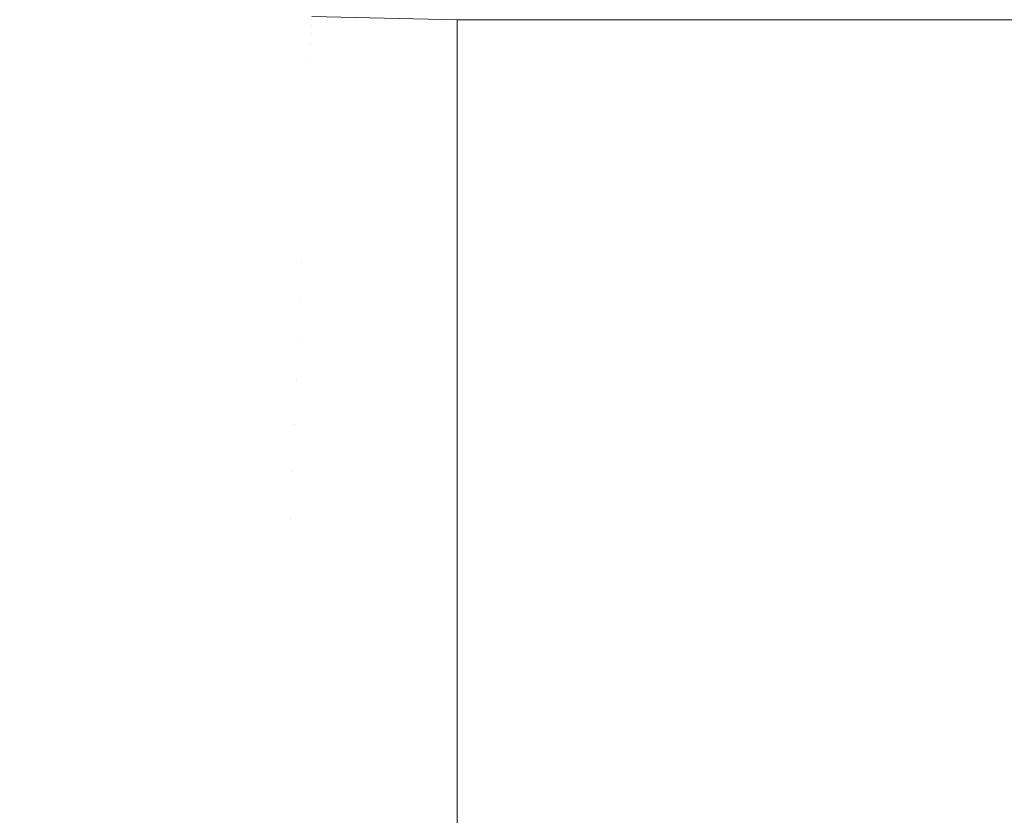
# Model space of a CAD drawing. Header units: centimetres. Extents: x -26.3 to 27.5, y 5.9 to 64.6.
# Tile 114 of 256: x -8.0121 to -7.9546, y 6.1537 to 6.2002. Entities that reach past the tile are written whole.
import ezdxf

# ---------------------------------------------------------------- set-up
doc = ezdxf.new("R2010")
doc.units = ezdxf.units.CM
doc.header["$LTSCALE"] = 2.54
doc.layers.add('Lucido design-1', color=7, linetype='Continuous')

# ---------------------------------------------------------------- blocks, each defined once
blk = doc.blocks.new('Gruppo-3-1')
at = {"color": 7, "linetype": 'Continuous', "lineweight": 9}
for points in [[(-25.986537, 7.600212, -743.114164), (-25.986537, 6.000212, -743.114164), (27.113463, 6.000212, -743.114164), (27.113463, 7.600212, -743.114164)], [(-25.986537, 7.600212, -779.214164), (-25.986537, 6.000212, -779.214164), (27.113463, 6.000212, -779.214164), (27.113463, 7.600212, -779.214164)], [(9.113463, 6.200212, -743.814164), (-7.986537, 6.200212, -743.814164), (-7.986537, 6.200212, -743.614164), (9.113463, 6.200212, -743.614164)], [(9.113463, 6.200212, -779.914164), (-7.986537, 6.200212, -779.914164), (-7.986537, 6.200212, -779.714164), (9.113463, 6.200212, -779.714164)]]:
    blk.add_3dface(points, dxfattribs=at)
for points, invisible_edges in [([(-8.003635, 6.199327, -743.83204), (-8.012146, 6.200234, -743.83204), (-8.012065, 6.200866, -743.828083), (-8.003581, 6.199963, -743.828083)], 15), ([(-8.003635, 6.199327, -779.93204), (-8.012146, 6.200234, -779.93204), (-8.012065, 6.200866, -779.928083), (-8.003581, 6.199963, -779.928083)], 15), ([(-8.003581, 6.199963, -743.828083), (-8.012065, 6.200866, -743.828083), (-8.012004, 6.20134, -743.824109), (-8.003541, 6.200439, -743.824109)], 15), ([(-8.003581, 6.199963, -779.928083), (-8.012065, 6.200866, -779.928083), (-8.012004, 6.20134, -779.924109), (-8.003541, 6.200439, -779.924109)], 15), ([(-7.995067, 6.19942, -743.828083), (-8.003581, 6.199963, -743.828083), (-8.003541, 6.200439, -743.824109), (-7.995047, 6.199897, -743.824109)], 15), ([(-7.995067, 6.19942, -779.928083), (-8.003581, 6.199963, -779.928083), (-8.003541, 6.200439, -779.924109), (-7.995047, 6.199897, -779.924109)], 15), ([(-7.995047, 6.199897, -743.824109), (-8.003541, 6.200439, -743.824109), (-8.003514, 6.200755, -743.820125), (-7.995033, 6.200215, -743.820125)], 15), ([(-7.995047, 6.199897, -779.924109), (-8.003541, 6.200439, -779.924109), (-8.003514, 6.200755, -779.920125), (-7.995033, 6.200215, -779.920125)], 15), ([(-7.995033, 6.200215, -743.820125), (-7.995026, 6.200373, -743.816136), (-7.986537, 6.200193, -743.816136), (-7.986537, 6.200098, -743.818525)], 11), ([(-7.995033, 6.200215, -779.920125), (-7.995026, 6.200373, -779.916136), (-7.986537, 6.200193, -779.916136), (-7.986537, 6.200098, -779.918525)], 11), ([(-7.986537, 6.200193, -743.816136), (-7.995026, 6.200373, -743.816136), (-7.995026, 6.200392, -743.814164), (-7.986537, 6.200212, -743.814164)], 3), ([(-7.986537, 6.200193, -779.916136), (-7.995026, 6.200373, -779.916136), (-7.995026, 6.200392, -779.914164), (-7.986537, 6.200212, -779.914164)], 3), ([(-8.003703, 6.198534, -743.835974), (-8.012247, 6.199444, -743.835974), (-8.012146, 6.200234, -743.83204), (-8.003635, 6.199327, -743.83204)], 15), ([(-8.003703, 6.198534, -779.935974), (-8.012247, 6.199444, -779.935974), (-8.012146, 6.200234, -779.93204), (-8.003635, 6.199327, -779.93204)], 15), ([(-7.995094, 6.198783, -743.83204), (-8.003635, 6.199327, -743.83204), (-8.003581, 6.199963, -743.828083), (-7.995067, 6.19942, -743.828083)], 15), ([(-7.995094, 6.198783, -779.93204), (-8.003635, 6.199327, -779.93204), (-8.003581, 6.199963, -779.928083), (-7.995067, 6.19942, -779.928083)], 15), ([(-7.995067, 6.19942, -743.828083), (-7.995047, 6.199897, -743.824109), (-7.986537, 6.199716, -743.824109), (-7.986537, 6.199343, -743.827215)], 11), ([(-7.995067, 6.19942, -779.928083), (-7.995047, 6.199897, -779.924109), (-7.986537, 6.199716, -779.924109), (-7.986537, 6.199343, -779.927215)], 11), ([(-7.995047, 6.199897, -743.824109), (-7.995033, 6.200215, -743.820125), (-7.986537, 6.200034, -743.820125), (-7.986537, 6.199814, -743.822878)], 11), ([(-7.995047, 6.199897, -779.924109), (-7.995033, 6.200215, -779.920125), (-7.986537, 6.200034, -779.920125), (-7.986537, 6.199814, -779.922878)], 11), ([(-7.986537, 6.199814, -743.822878), (-7.986537, 6.199716, -743.824109), (-7.995047, 6.199897, -743.824109)], 10), ([(-7.986537, 6.199814, -779.922878), (-7.986537, 6.199716, -779.924109), (-7.995047, 6.199897, -779.924109)], 10), ([(-7.986537, 6.200098, -743.818525), (-7.986537, 6.200034, -743.820125), (-7.995033, 6.200215, -743.820125)], 10), ([(-7.986537, 6.200098, -779.918525), (-7.986537, 6.200034, -779.920125), (-7.995033, 6.200215, -779.920125)], 10), ([(9.113463, 6.200213, -743.613619), (9.113463, 6.200212, -743.614164), (-7.986537, 6.200212, -743.614164), (-7.986537, 6.200213, -743.613619)], 8), ([(9.113463, 6.200213, -779.713619), (9.113463, 6.200212, -779.714164), (-7.986537, 6.200212, -779.714164), (-7.986537, 6.200213, -779.713619)], 8), ([(-7.986537, 6.200193, -743.816136), (-7.986537, 6.200212, -743.814164), (9.113463, 6.200212, -743.814164), (9.113463, 6.200193, -743.816136)], 8), ([(-7.986537, 6.200193, -779.916136), (-7.986537, 6.200212, -779.914164), (9.113463, 6.200212, -779.914164), (9.113463, 6.200193, -779.916136)], 8), ([(9.113463, 6.200193, -743.816136), (9.113463, 6.200098, -743.818525), (-7.986537, 6.200098, -743.818525), (-7.986537, 6.200193, -743.816136)], 10), ([(9.113463, 6.200193, -779.916136), (9.113463, 6.200098, -779.918525), (-7.986537, 6.200098, -779.918525), (-7.986537, 6.200193, -779.916136)], 10), ([(-7.986537, 6.200034, -743.820125), (-7.986537, 6.200098, -743.818525), (9.113463, 6.200098, -743.818525), (9.113463, 6.200034, -743.820125)], 10), ([(-7.986537, 6.200034, -779.920125), (-7.986537, 6.200098, -779.918525), (9.113463, 6.200098, -779.918525), (9.113463, 6.200034, -779.920125)], 10), ([(9.113463, 6.200034, -743.820125), (9.113463, 6.199814, -743.822878), (-7.986537, 6.199814, -743.822878), (-7.986537, 6.200034, -743.820125)], 10), ([(9.113463, 6.200034, -779.920125), (9.113463, 6.199814, -779.922878), (-7.986537, 6.199814, -779.922878), (-7.986537, 6.200034, -779.920125)], 10), ([(-7.986537, 6.199716, -743.824109), (-7.986537, 6.199814, -743.822878), (9.113463, 6.199814, -743.822878), (9.113463, 6.199716, -743.824109)], 10), ([(-7.986537, 6.199716, -779.924109), (-7.986537, 6.199814, -779.922878), (9.113463, 6.199814, -779.922878), (9.113463, 6.199716, -779.924109)], 10), ([(9.113463, 6.199716, -743.824109), (9.113463, 6.199343, -743.827215), (-7.986537, 6.199343, -743.827215), (-7.986537, 6.199716, -743.824109)], 10), ([(9.113463, 6.199716, -779.924109), (9.113463, 6.199343, -779.927215), (-7.986537, 6.199343, -779.927215), (-7.986537, 6.199716, -779.924109)], 10), ([(-8.003784, 6.197582, -743.839877), (-8.012368, 6.198497, -743.839877), (-8.012247, 6.199444, -743.835974), (-8.003703, 6.198534, -743.835974)], 15), ([(-8.003784, 6.197582, -779.939877), (-8.012368, 6.198497, -779.939877), (-8.012247, 6.199444, -779.935974), (-8.003703, 6.198534, -779.935974)], 15), ([(-7.995128, 6.197987, -743.835974), (-8.003703, 6.198534, -743.835974), (-8.003635, 6.199327, -743.83204), (-7.995094, 6.198783, -743.83204)], 15), ([(-7.995128, 6.197987, -779.935974), (-8.003703, 6.198534, -779.935974), (-8.003635, 6.199327, -779.93204), (-7.995094, 6.198783, -779.93204)], 15), ([(-7.995094, 6.198783, -743.83204), (-7.995067, 6.19942, -743.828083), (-7.986537, 6.199239, -743.828083), (-7.986537, 6.198684, -743.831527)], 11), ([(-7.995094, 6.198783, -779.93204), (-7.995067, 6.19942, -779.928083), (-7.986537, 6.199239, -779.928083), (-7.986537, 6.198684, -779.931527)], 11), ([(-7.986537, 6.199343, -743.827215), (-7.986537, 6.199239, -743.828083), (-7.995067, 6.19942, -743.828083)], 10), ([(-7.986537, 6.199343, -779.927215), (-7.986537, 6.199239, -779.928083), (-7.995067, 6.19942, -779.928083)], 10), ([(-7.986537, 6.199239, -743.828083), (-7.986537, 6.199343, -743.827215), (9.113463, 6.199343, -743.827215), (9.113463, 6.199239, -743.828083)], 10), ([(-7.986537, 6.199239, -779.928083), (-7.986537, 6.199343, -779.927215), (9.113463, 6.199343, -779.927215), (9.113463, 6.199239, -779.928083)], 10), ([(9.113463, 6.199239, -743.828083), (9.113463, 6.198684, -743.831527), (-7.986537, 6.198684, -743.831527), (-7.986537, 6.199239, -743.828083)], 10), ([(9.113463, 6.199239, -779.928083), (9.113463, 6.198684, -779.931527), (-7.986537, 6.198684, -779.931527), (-7.986537, 6.199239, -779.928083)], 10), ([(-7.995168, 6.197033, -743.839877), (-8.003784, 6.197582, -743.839877), (-8.003703, 6.198534, -743.835974), (-7.995128, 6.197987, -743.835974)], 15), ([(-7.995168, 6.197033, -779.939877), (-8.003784, 6.197582, -779.939877), (-8.003703, 6.198534, -779.935974), (-7.995128, 6.197987, -779.935974)], 15), ([(-7.995128, 6.197987, -743.835974), (-7.995094, 6.198783, -743.83204), (-7.986537, 6.198601, -743.83204), (-7.986537, 6.197838, -743.835807)], 11), ([(-7.995128, 6.197987, -779.935974), (-7.995094, 6.198783, -779.93204), (-7.986537, 6.198601, -779.93204), (-7.986537, 6.197838, -779.935807)], 11), ([(-7.986537, 6.198684, -743.831527), (-7.986537, 6.198601, -743.83204), (-7.995094, 6.198783, -743.83204)], 10), ([(-7.986537, 6.198684, -779.931527), (-7.986537, 6.198601, -779.93204), (-7.995094, 6.198783, -779.93204)], 10), ([(-7.986537, 6.198601, -743.83204), (-7.986537, 6.198684, -743.831527), (9.113463, 6.198684, -743.831527), (9.113463, 6.198601, -743.83204)], 10), ([(-7.986537, 6.198601, -779.93204), (-7.986537, 6.198684, -779.931527), (9.113463, 6.198684, -779.931527), (9.113463, 6.198601, -779.93204)], 10), ([(9.113463, 6.198601, -743.83204), (9.113463, 6.197838, -743.835807), (-7.986537, 6.197838, -743.835807), (-7.986537, 6.198601, -743.83204)], 10), ([(9.113463, 6.198601, -779.93204), (9.113463, 6.197838, -779.935807), (-7.986537, 6.197838, -779.935807), (-7.986537, 6.198601, -779.93204)], 10), ([(-8.003878, 6.196474, -743.843744), (-8.012509, 6.197393, -743.843744), (-8.012368, 6.198497, -743.839877), (-8.003784, 6.197582, -743.839877)], 15), ([(-8.003878, 6.196474, -779.943744), (-8.012509, 6.197393, -779.943744), (-8.012368, 6.198497, -779.939877), (-8.003784, 6.197582, -779.939877)], 15), ([(-7.986537, 6.19685, -743.839877), (-7.995168, 6.197033, -743.839877), (-7.995128, 6.197987, -743.835974), (-7.986537, 6.197805, -743.835974)], 7), ([(-7.986537, 6.19685, -779.939877), (-7.995168, 6.197033, -779.939877), (-7.995128, 6.197987, -779.935974), (-7.986537, 6.197805, -779.935974)], 7), ([(-7.986537, 6.197838, -743.835807), (-7.986537, 6.197805, -743.835974), (-7.995128, 6.197987, -743.835974)], 10), ([(-7.986537, 6.197838, -779.935807), (-7.986537, 6.197805, -779.935974), (-7.995128, 6.197987, -779.935974)], 10), ([(-8.003986, 6.195209, -743.847567), (-8.012671, 6.196135, -743.847567), (-8.012509, 6.197393, -743.843744), (-8.003878, 6.196474, -743.843744)], 15), ([(-8.003986, 6.195209, -779.947567), (-8.012671, 6.196135, -779.947567), (-8.012509, 6.197393, -779.943744), (-8.003878, 6.196474, -779.943744)], 15), ([(-7.995216, 6.195921, -743.843744), (-8.003878, 6.196474, -743.843744), (-8.003784, 6.197582, -743.839877), (-7.995168, 6.197033, -743.839877)], 15), ([(-7.995216, 6.195921, -779.943744), (-8.003878, 6.196474, -779.943744), (-8.003784, 6.197582, -779.939877), (-7.995168, 6.197033, -779.939877)], 15), ([(-7.986537, 6.197805, -743.835974), (-7.986537, 6.197838, -743.835807), (9.113463, 6.197838, -743.835807), (9.113463, 6.197805, -743.835974)], 10), ([(-7.986537, 6.197805, -779.935974), (-7.986537, 6.197838, -779.935807), (9.113463, 6.197838, -779.935807), (9.113463, 6.197805, -779.935974)], 10), ([(-7.986537, 6.19685, -743.839877), (-7.986537, 6.197805, -743.835974), (9.113463, 6.197805, -743.835974), (9.113463, 6.19685, -743.839877)], 10), ([(-7.986537, 6.19685, -779.939877), (-7.986537, 6.197805, -779.935974), (9.113463, 6.197805, -779.935974), (9.113463, 6.19685, -779.939877)], 10), ([(-7.986537, 6.196801, -743.840045), (-7.986537, 6.195737, -743.843744), (-7.995216, 6.195921, -743.843744), (-7.995168, 6.197033, -743.839877)], 14), ([(-7.986537, 6.196801, -779.940045), (-7.986537, 6.195737, -779.943744), (-7.995216, 6.195921, -779.943744), (-7.995168, 6.197033, -779.939877)], 14), ([(-7.995168, 6.197033, -743.839877), (-7.986537, 6.19685, -743.839877), (-7.986537, 6.196801, -743.840045)], 9), ([(-7.995168, 6.197033, -779.939877), (-7.986537, 6.19685, -779.939877), (-7.986537, 6.196801, -779.940045)], 9), ([(9.113463, 6.19685, -743.839877), (9.113463, 6.196801, -743.840045), (-7.986537, 6.196801, -743.840045), (-7.986537, 6.19685, -743.839877)], 10), ([(9.113463, 6.19685, -779.939877), (9.113463, 6.196801, -779.940045), (-7.986537, 6.196801, -779.940045), (-7.986537, 6.19685, -779.939877)], 10), ([(-7.986537, 6.195737, -743.843744), (-7.986537, 6.196801, -743.840045), (9.113463, 6.196801, -743.840045), (9.113463, 6.195737, -743.843744)], 10), ([(-7.986537, 6.195737, -779.943744), (-7.986537, 6.196801, -779.940045), (9.113463, 6.196801, -779.940045), (9.113463, 6.195737, -779.943744)], 10), ([(-7.995269, 6.194654, -743.847567), (-8.003986, 6.195209, -743.847567), (-8.003878, 6.196474, -743.843744), (-7.995216, 6.195921, -743.843744)], 15), ([(-7.995269, 6.194654, -779.947567), (-8.003986, 6.195209, -779.947567), (-8.003878, 6.196474, -779.943744), (-7.995216, 6.195921, -779.943744)], 15), ([(-8.004106, 6.193791, -743.851341), (-8.012851, 6.194723, -743.851341), (-8.012671, 6.196135, -743.847567), (-8.003986, 6.195209, -743.847567)], 15), ([(-8.004106, 6.193791, -779.951341), (-8.012851, 6.194723, -779.951341), (-8.012671, 6.196135, -779.947567), (-8.003986, 6.195209, -779.947567)], 15), ([(-7.986537, 6.195575, -743.844232), (-7.986537, 6.194468, -743.847567), (-7.995269, 6.194654, -743.847567), (-7.995216, 6.195921, -743.843744)], 14), ([(-7.986537, 6.195575, -779.944232), (-7.986537, 6.194468, -779.947567), (-7.995269, 6.194654, -779.947567), (-7.995216, 6.195921, -779.943744)], 14), ([(-7.995216, 6.195921, -743.843744), (-7.986537, 6.195737, -743.843744), (-7.986537, 6.195575, -743.844232)], 9), ([(-7.995216, 6.195921, -779.943744), (-7.986537, 6.195737, -779.943744), (-7.986537, 6.195575, -779.944232)], 9), ([(9.113463, 6.195737, -743.843744), (9.113463, 6.195575, -743.844232), (-7.986537, 6.195575, -743.844232), (-7.986537, 6.195737, -743.843744)], 10), ([(9.113463, 6.195737, -779.943744), (9.113463, 6.195575, -779.944232), (-7.986537, 6.195575, -779.944232), (-7.986537, 6.195737, -779.943744)], 10), ([(-7.99533, 6.193231, -743.851341), (-8.004106, 6.193791, -743.851341), (-8.003986, 6.195209, -743.847567), (-7.995269, 6.194654, -743.847567)], 15), ([(-7.99533, 6.193231, -779.951341), (-8.004106, 6.193791, -779.951341), (-8.003986, 6.195209, -779.947567), (-7.995269, 6.194654, -779.947567)], 15), ([(-7.986537, 6.194468, -743.847567), (-7.986537, 6.195575, -743.844232), (9.113463, 6.195575, -743.844232), (9.113463, 6.194468, -743.847567)], 10), ([(-7.986537, 6.194468, -779.947567), (-7.986537, 6.195575, -779.944232), (9.113463, 6.195575, -779.944232), (9.113463, 6.194468, -779.947567)], 10), ([(-8.00424, 6.19222, -743.855058), (-8.013052, 6.193159, -743.855058), (-8.012851, 6.194723, -743.851341), (-8.004106, 6.193791, -743.851341)], 15), ([(-8.00424, 6.19222, -779.955058), (-8.013052, 6.193159, -779.955058), (-8.012851, 6.194723, -779.951341), (-8.004106, 6.193791, -779.951341)], 15), ([(-7.986537, 6.194169, -743.848361), (-7.986537, 6.193045, -743.851341), (-7.99533, 6.193231, -743.851341), (-7.995269, 6.194654, -743.847567)], 14), ([(-7.986537, 6.194169, -779.948361), (-7.986537, 6.193045, -779.951341), (-7.99533, 6.193231, -779.951341), (-7.995269, 6.194654, -779.947567)], 14), ([(-7.995269, 6.194654, -743.847567), (-7.986537, 6.194468, -743.847567), (-7.986537, 6.194169, -743.848361)], 9), ([(-7.995269, 6.194654, -779.947567), (-7.986537, 6.194468, -779.947567), (-7.986537, 6.194169, -779.948361)], 9), ([(9.113463, 6.194468, -743.847567), (9.113463, 6.194169, -743.848361), (-7.986537, 6.194169, -743.848361), (-7.986537, 6.194468, -743.847567)], 10), ([(9.113463, 6.194468, -779.947567), (9.113463, 6.194169, -779.948361), (-7.986537, 6.194169, -779.948361), (-7.986537, 6.194468, -779.947567)], 10), ([(-7.986537, 6.193045, -743.851341), (-7.986537, 6.194169, -743.848361), (9.113463, 6.194169, -743.848361), (9.113463, 6.193045, -743.851341)], 10), ([(-7.986537, 6.193045, -779.951341), (-7.986537, 6.194169, -779.948361), (9.113463, 6.194169, -779.948361), (9.113463, 6.193045, -779.951341)], 10), ([(-7.995397, 6.191656, -743.855058), (-8.00424, 6.19222, -743.855058), (-8.004106, 6.193791, -743.851341), (-7.99533, 6.193231, -743.851341)], 15), ([(-7.995397, 6.191656, -779.955058), (-8.00424, 6.19222, -779.955058), (-8.004106, 6.193791, -779.951341), (-7.99533, 6.193231, -779.951341)], 15), ([(-8.004387, 6.190499, -743.858712), (-8.013271, 6.191446, -743.858712), (-8.013052, 6.193159, -743.855058), (-8.00424, 6.19222, -743.855058)], 15), ([(-8.004387, 6.190499, -779.958712), (-8.013271, 6.191446, -779.958712), (-8.013052, 6.193159, -779.955058), (-8.00424, 6.19222, -779.955058)], 15), ([(-7.986537, 6.192584, -743.852426), (-7.986537, 6.191468, -743.855058), (-7.995397, 6.191656, -743.855058), (-7.99533, 6.193231, -743.851341)], 14), ([(-7.986537, 6.192584, -779.952426), (-7.986537, 6.191468, -779.955058), (-7.995397, 6.191656, -779.955058), (-7.99533, 6.193231, -779.951341)], 14), ([(-7.99533, 6.193231, -743.851341), (-7.986537, 6.193045, -743.851341), (-7.986537, 6.192584, -743.852426)], 9), ([(-7.99533, 6.193231, -779.951341), (-7.986537, 6.193045, -779.951341), (-7.986537, 6.192584, -779.952426)], 9), ([(9.113463, 6.193045, -743.851341), (9.113463, 6.192584, -743.852426), (-7.986537, 6.192584, -743.852426), (-7.986537, 6.193045, -743.851341)], 10), ([(9.113463, 6.193045, -779.951341), (9.113463, 6.192584, -779.952426), (-7.986537, 6.192584, -779.952426), (-7.986537, 6.193045, -779.951341)], 10), ([(-7.99547, 6.189931, -743.858712), (-8.004387, 6.190499, -743.858712), (-8.00424, 6.19222, -743.855058), (-7.995397, 6.191656, -743.855058)], 15), ([(-7.99547, 6.189931, -779.958712), (-8.004387, 6.190499, -779.958712), (-8.00424, 6.19222, -779.955058), (-7.995397, 6.191656, -779.955058)], 15), ([(-7.986537, 6.191468, -743.855058), (-7.986537, 6.192584, -743.852426), (9.113463, 6.192584, -743.852426), (9.113463, 6.191468, -743.855058)], 10), ([(-7.986537, 6.191468, -779.955058), (-7.986537, 6.192584, -779.952426), (9.113463, 6.192584, -779.952426), (9.113463, 6.191468, -779.955058)], 10), ([(-7.986537, 6.190826, -743.856418), (-7.986537, 6.189741, -743.858712), (-7.99547, 6.189931, -743.858712), (-7.995397, 6.191656, -743.855058)], 14), ([(-7.986537, 6.190826, -779.956418), (-7.986537, 6.189741, -779.958712), (-7.99547, 6.189931, -779.958712), (-7.995397, 6.191656, -779.955058)], 14), ([(-7.995397, 6.191656, -743.855058), (-7.986537, 6.191468, -743.855058), (-7.986537, 6.190826, -743.856418)], 9), ([(-7.995397, 6.191656, -779.955058), (-7.986537, 6.191468, -779.955058), (-7.986537, 6.190826, -779.956418)], 9), ([(-8.004546, 6.18863, -743.862298), (-8.013509, 6.189585, -743.862298), (-8.013271, 6.191446, -743.858712), (-8.004387, 6.190499, -743.858712)], 15), ([(-8.004546, 6.18863, -779.962298), (-8.013509, 6.189585, -779.962298), (-8.013271, 6.191446, -779.958712), (-8.004387, 6.190499, -779.958712)], 15), ([(9.113463, 6.191468, -743.855058), (9.113463, 6.190826, -743.856418), (-7.986537, 6.190826, -743.856418), (-7.986537, 6.191468, -743.855058)], 10), ([(9.113463, 6.191468, -779.955058), (9.113463, 6.190826, -779.956418), (-7.986537, 6.190826, -779.956418), (-7.986537, 6.191468, -779.955058)], 10), ([(-7.99555, 6.188057, -743.862298), (-8.004546, 6.18863, -743.862298), (-8.004387, 6.190499, -743.858712), (-7.99547, 6.189931, -743.858712)], 15), ([(-7.99555, 6.188057, -779.962298), (-8.004546, 6.18863, -779.962298), (-8.004387, 6.190499, -779.958712), (-7.99547, 6.189931, -779.958712)], 15), ([(-7.986537, 6.189741, -743.858712), (-7.986537, 6.190826, -743.856418), (9.113463, 6.190826, -743.856418), (9.113463, 6.189741, -743.858712)], 10), ([(-7.986537, 6.189741, -779.958712), (-7.986537, 6.190826, -779.956418), (9.113463, 6.190826, -779.956418), (9.113463, 6.189741, -779.958712)], 10), ([(-7.986537, 6.188895, -743.860329), (-7.986537, 6.187865, -743.862298), (-7.99555, 6.188057, -743.862298), (-7.99547, 6.189931, -743.858712)], 14), ([(-7.986537, 6.188895, -779.960329), (-7.986537, 6.187865, -779.962298), (-7.99555, 6.188057, -779.962298), (-7.99547, 6.189931, -779.958712)], 14), ([(-7.99547, 6.189931, -743.858712), (-7.986537, 6.189741, -743.858712), (-7.986537, 6.188895, -743.860329)], 9), ([(-7.99547, 6.189931, -779.958712), (-7.986537, 6.189741, -779.958712), (-7.986537, 6.188895, -779.960329)], 9), ([(-8.004717, 6.186616, -743.865808), (-8.013766, 6.18758, -743.865808), (-8.013509, 6.189585, -743.862298), (-8.004546, 6.18863, -743.862298)], 15), ([(-8.004717, 6.186616, -779.965808), (-8.013766, 6.18758, -779.965808), (-8.013509, 6.189585, -779.962298), (-8.004546, 6.18863, -779.962298)], 15), ([(9.113463, 6.189741, -743.858712), (9.113463, 6.188895, -743.860329), (-7.986537, 6.188895, -743.860329), (-7.986537, 6.189741, -743.858712)], 10), ([(9.113463, 6.189741, -779.958712), (9.113463, 6.188895, -779.960329), (-7.986537, 6.188895, -779.960329), (-7.986537, 6.189741, -779.958712)], 10), ([(-7.986537, 6.187865, -743.862298), (-7.986537, 6.188895, -743.860329), (9.113463, 6.188895, -743.860329), (9.113463, 6.187865, -743.862298)], 10), ([(-7.986537, 6.187865, -779.962298), (-7.986537, 6.188895, -779.960329), (9.113463, 6.188895, -779.960329), (9.113463, 6.187865, -779.962298)], 10), ([(-7.995635, 6.186037, -743.865808), (-8.004717, 6.186616, -743.865808), (-8.004546, 6.18863, -743.862298), (-7.99555, 6.188057, -743.862298)], 15), ([(-7.995635, 6.186037, -779.965808), (-8.004717, 6.186616, -779.965808), (-8.004546, 6.18863, -779.962298), (-7.99555, 6.188057, -779.962298)], 15), ([(-8.004901, 6.18446, -743.869238), (-8.014041, 6.185434, -743.869238), (-8.013766, 6.18758, -743.865808), (-8.004717, 6.186616, -743.865808)], 15), ([(-8.004901, 6.18446, -779.969238), (-8.014041, 6.185434, -779.969238), (-8.013766, 6.18758, -779.965808), (-8.004717, 6.186616, -779.965808)], 15), ([(-7.995635, 6.186037, -743.865808), (-7.99555, 6.188057, -743.862298), (-7.986537, 6.187865, -743.862298), (-7.986537, 6.186797, -743.864154)], 11), ([(-7.995635, 6.186037, -779.965808), (-7.99555, 6.188057, -779.962298), (-7.986537, 6.187865, -779.962298), (-7.986537, 6.186797, -779.964154)], 11), ([(9.113463, 6.187865, -743.862298), (9.113463, 6.186797, -743.864154), (-7.986537, 6.186797, -743.864154), (-7.986537, 6.187865, -743.862298)], 10), ([(9.113463, 6.187865, -779.962298), (9.113463, 6.186797, -779.964154), (-7.986537, 6.186797, -779.964154), (-7.986537, 6.187865, -779.962298)], 10), ([(-7.995727, 6.183875, -743.869238), (-8.004901, 6.18446, -743.869238), (-8.004717, 6.186616, -743.865808), (-7.995635, 6.186037, -743.865808)], 15), ([(-7.995727, 6.183875, -779.969238), (-8.004901, 6.18446, -779.969238), (-8.004717, 6.186616, -779.965808), (-7.995635, 6.186037, -779.965808)], 15), ([(-7.986537, 6.186797, -743.864154), (-7.986537, 6.185844, -743.865808), (-7.995635, 6.186037, -743.865808)], 10), ([(-7.986537, 6.186797, -779.964154), (-7.986537, 6.185844, -779.965808), (-7.995635, 6.186037, -779.965808)], 10), ([(-7.986537, 6.185844, -743.865808), (-7.986537, 6.186797, -743.864154), (9.113463, 6.186797, -743.864154), (9.113463, 6.185844, -743.865808)], 10), ([(-7.986537, 6.185844, -779.965808), (-7.986537, 6.186797, -779.964154), (9.113463, 6.186797, -779.964154), (9.113463, 6.185844, -779.965808)], 10), ([(-7.995727, 6.183875, -743.869238), (-7.995635, 6.186037, -743.865808), (-7.986537, 6.185844, -743.865808), (-7.986537, 6.184535, -743.867883)], 11), ([(-7.995727, 6.183875, -779.969238), (-7.995635, 6.186037, -779.965808), (-7.986537, 6.185844, -779.965808), (-7.986537, 6.184535, -779.967883)], 11), ([(-8.005096, 6.182165, -743.87258), (-8.014333, 6.183149, -743.87258), (-8.014041, 6.185434, -743.869238), (-8.004901, 6.18446, -743.869238)], 15), ([(-8.005096, 6.182165, -779.97258), (-8.014333, 6.183149, -779.97258), (-8.014041, 6.185434, -779.969238), (-8.004901, 6.18446, -779.969238)], 15), ([(9.113463, 6.185844, -743.865808), (9.113463, 6.184535, -743.867883), (-7.986537, 6.184535, -743.867883), (-7.986537, 6.185844, -743.865808)], 10), ([(9.113463, 6.185844, -779.965808), (9.113463, 6.184535, -779.967883), (-7.986537, 6.184535, -779.967883), (-7.986537, 6.185844, -779.965808)], 10), ([(-7.995825, 6.181573, -743.87258), (-8.005096, 6.182165, -743.87258), (-8.004901, 6.18446, -743.869238), (-7.995727, 6.183875, -743.869238)], 15), ([(-7.995825, 6.181573, -779.97258), (-8.005096, 6.182165, -779.97258), (-8.004901, 6.18446, -779.969238), (-7.995727, 6.183875, -779.969238)], 15), ([(-7.986537, 6.184535, -743.867883), (-7.986537, 6.18368, -743.869238), (-7.995727, 6.183875, -743.869238)], 10), ([(-7.986537, 6.184535, -779.967883), (-7.986537, 6.18368, -779.969238), (-7.995727, 6.183875, -779.969238)], 10), ([(-7.986537, 6.18368, -743.869238), (-7.986537, 6.184535, -743.867883), (9.113463, 6.184535, -743.867883), (9.113463, 6.18368, -743.869238)], 10), ([(-7.986537, 6.18368, -779.969238), (-7.986537, 6.184535, -779.967883), (9.113463, 6.184535, -779.967883), (9.113463, 6.18368, -779.969238)], 10), ([(-7.995825, 6.181573, -743.87258), (-7.995727, 6.183875, -743.869238), (-7.986537, 6.18368, -743.869238), (-7.986537, 6.182112, -743.871511)], 11), ([(-7.995825, 6.181573, -779.97258), (-7.995727, 6.183875, -779.969238), (-7.986537, 6.18368, -779.969238), (-7.986537, 6.182112, -779.971511)], 11), ([(9.113463, 6.18368, -743.869238), (9.113463, 6.182112, -743.871511), (-7.986537, 6.182112, -743.871511), (-7.986537, 6.18368, -743.869238)], 10), ([(9.113463, 6.18368, -779.969238), (9.113463, 6.182112, -779.971511), (-7.986537, 6.182112, -779.971511), (-7.986537, 6.18368, -779.969238)], 10), ([(-8.005306, 6.179696, -743.875876), (-8.014648, 6.180691, -743.875876), (-8.014333, 6.183149, -743.87258), (-8.005096, 6.182165, -743.87258)], 15), ([(-8.005306, 6.179696, -779.975876), (-8.014648, 6.180691, -779.975876), (-8.014333, 6.183149, -779.97258), (-8.005096, 6.182165, -779.97258)], 15), ([(-7.99593, 6.179098, -743.875876), (-8.005306, 6.179696, -743.875876), (-8.005096, 6.182165, -743.87258), (-7.995825, 6.181573, -743.87258)], 15), ([(-7.99593, 6.179098, -779.975876), (-8.005306, 6.179696, -779.975876), (-8.005096, 6.182165, -779.97258), (-7.995825, 6.181573, -779.97258)], 15), ([(-7.986537, 6.182112, -743.871511), (-7.986537, 6.181376, -743.87258), (-7.995825, 6.181573, -743.87258)], 10), ([(-7.986537, 6.182112, -779.971511), (-7.986537, 6.181376, -779.97258), (-7.995825, 6.181573, -779.97258)], 10), ([(-7.986537, 6.181376, -743.87258), (-7.986537, 6.182112, -743.871511), (9.113463, 6.182112, -743.871511), (9.113463, 6.181376, -743.87258)], 10), ([(-7.986537, 6.181376, -779.97258), (-7.986537, 6.182112, -779.971511), (9.113463, 6.182112, -779.971511), (9.113463, 6.181376, -779.97258)], 10), ([(-7.99593, 6.179098, -743.875876), (-7.995825, 6.181573, -743.87258), (-7.986537, 6.181376, -743.87258), (-7.986537, 6.179534, -743.87503)], 11), ([(-7.99593, 6.179098, -779.975876), (-7.995825, 6.181573, -779.97258), (-7.986537, 6.181376, -779.97258), (-7.986537, 6.179534, -779.97503)], 11), ([(9.113463, 6.181376, -743.87258), (9.113463, 6.179534, -743.87503), (-7.986537, 6.179534, -743.87503), (-7.986537, 6.181376, -743.87258)], 10), ([(9.113463, 6.181376, -779.97258), (9.113463, 6.179534, -779.97503), (-7.986537, 6.179534, -779.97503), (-7.986537, 6.181376, -779.97258)], 10), ([(-8.005524, 6.177131, -743.879025), (-8.014975, 6.178138, -743.879025), (-8.014648, 6.180691, -743.875876), (-8.005306, 6.179696, -743.875876)], 15), ([(-8.005524, 6.177131, -779.979025), (-8.014975, 6.178138, -779.979025), (-8.014648, 6.180691, -779.975876), (-8.005306, 6.179696, -779.975876)], 15), ([(-7.996039, 6.176526, -743.879025), (-8.005524, 6.177131, -743.879025), (-8.005306, 6.179696, -743.875876), (-7.99593, 6.179098, -743.875876)], 15), ([(-7.996039, 6.176526, -779.979025), (-8.005524, 6.177131, -779.979025), (-8.005306, 6.179696, -779.975876), (-7.99593, 6.179098, -779.975876)], 15), ([(-7.986537, 6.179534, -743.87503), (-7.986537, 6.178899, -743.875876), (-7.99593, 6.179098, -743.875876)], 10), ([(-7.986537, 6.179534, -779.97503), (-7.986537, 6.178899, -779.975876), (-7.99593, 6.179098, -779.975876)], 10), ([(-7.986537, 6.178899, -743.875876), (-7.986537, 6.179534, -743.87503), (9.113463, 6.179534, -743.87503), (9.113463, 6.178899, -743.875876)], 10), ([(-7.986537, 6.178899, -779.975876), (-7.986537, 6.179534, -779.97503), (9.113463, 6.179534, -779.97503), (9.113463, 6.178899, -779.975876)], 10), ([(-7.996039, 6.176526, -743.879025), (-7.99593, 6.179098, -743.875876), (-7.986537, 6.178899, -743.875876), (-7.986537, 6.176807, -743.878435)], 11), ([(-7.996039, 6.176526, -779.979025), (-7.99593, 6.179098, -779.975876), (-7.986537, 6.178899, -779.975876), (-7.986537, 6.176807, -779.978435)], 11), ([(9.113463, 6.178899, -743.875876), (9.113463, 6.176807, -743.878435), (-7.986537, 6.176807, -743.878435), (-7.986537, 6.178899, -743.875876)], 10), ([(9.113463, 6.178899, -779.975876), (9.113463, 6.176807, -779.978435), (-7.986537, 6.176807, -779.978435), (-7.986537, 6.178899, -779.975876)], 10), ([(-8.005754, 6.174437, -743.882069), (-8.015319, 6.175456, -743.882069), (-8.014975, 6.178138, -743.879025), (-8.005524, 6.177131, -743.879025)], 15), ([(-8.005754, 6.174437, -779.982069), (-8.015319, 6.175456, -779.982069), (-8.014975, 6.178138, -779.979025), (-8.005524, 6.177131, -779.979025)], 15), ([(-7.996154, 6.173825, -743.882069), (-8.005754, 6.174437, -743.882069), (-8.005524, 6.177131, -743.879025), (-7.996039, 6.176526, -743.879025)], 15), ([(-7.996154, 6.173825, -779.982069), (-8.005754, 6.174437, -779.982069), (-8.005524, 6.177131, -779.979025), (-7.996039, 6.176526, -779.979025)], 15), ([(-7.986537, 6.176807, -743.878435), (-7.986537, 6.176324, -743.879025), (-7.996039, 6.176526, -743.879025)], 10), ([(-7.986537, 6.176807, -779.978435), (-7.986537, 6.176324, -779.979025), (-7.996039, 6.176526, -779.979025)], 10), ([(-7.986537, 6.176324, -743.879025), (-7.986537, 6.176807, -743.878435), (9.113463, 6.176807, -743.878435), (9.113463, 6.176324, -743.879025)], 10), ([(-7.986537, 6.176324, -779.979025), (-7.986537, 6.176807, -779.978435), (9.113463, 6.176807, -779.978435), (9.113463, 6.176324, -779.979025)], 10), ([(-7.996154, 6.173825, -743.882069), (-7.996039, 6.176526, -743.879025), (-7.986537, 6.176324, -743.879025), (-7.986537, 6.173933, -743.881717)], 11), ([(-7.996154, 6.173825, -779.982069), (-7.996039, 6.176526, -779.979025), (-7.986537, 6.176324, -779.979025), (-7.986537, 6.173933, -779.981717)], 11), ([(9.113463, 6.176324, -743.879025), (9.113463, 6.173933, -743.881717), (-7.986537, 6.173933, -743.881717), (-7.986537, 6.176324, -743.879025)], 10), ([(9.113463, 6.176324, -779.979025), (9.113463, 6.173933, -779.981717), (-7.986537, 6.173933, -779.981717), (-7.986537, 6.176324, -779.979025)], 10), ([(-8.005993, 6.171619, -743.885004), (-8.015678, 6.172651, -743.885004), (-8.015319, 6.175456, -743.882069), (-8.005754, 6.174437, -743.882069)], 15), ([(-8.005993, 6.171619, -779.985004), (-8.015678, 6.172651, -779.985004), (-8.015319, 6.175456, -779.982069), (-8.005754, 6.174437, -779.982069)], 15), ([(-7.996274, 6.171, -743.885004), (-8.005993, 6.171619, -743.885004), (-8.005754, 6.174437, -743.882069), (-7.996154, 6.173825, -743.882069)], 15), ([(-7.996274, 6.171, -779.985004), (-8.005993, 6.171619, -779.985004), (-8.005754, 6.174437, -779.982069), (-7.996154, 6.173825, -779.982069)], 15), ([(-7.996274, 6.171, -743.885004), (-7.996154, 6.173825, -743.882069), (-7.986537, 6.173621, -743.882069), (-7.986537, 6.17092, -743.884872)], 11), ([(-7.996274, 6.171, -779.985004), (-7.996154, 6.173825, -779.982069), (-7.986537, 6.173621, -779.982069), (-7.986537, 6.17092, -779.984872)], 11), ([(-7.986537, 6.173933, -743.881717), (-7.986537, 6.173621, -743.882069), (-7.996154, 6.173825, -743.882069)], 10), ([(-7.986537, 6.173933, -779.981717), (-7.986537, 6.173621, -779.982069), (-7.996154, 6.173825, -779.982069)], 10), ([(-7.986537, 6.173621, -743.882069), (-7.986537, 6.173933, -743.881717), (9.113463, 6.173933, -743.881717), (9.113463, 6.173621, -743.882069)], 10), ([(-7.986537, 6.173621, -779.982069), (-7.986537, 6.173933, -779.981717), (9.113463, 6.173933, -779.981717), (9.113463, 6.173621, -779.982069)], 10), ([(9.113463, 6.173621, -743.882069), (9.113463, 6.17092, -743.884872), (-7.986537, 6.17092, -743.884872), (-7.986537, 6.173621, -743.882069)], 10), ([(9.113463, 6.173621, -779.982069), (9.113463, 6.17092, -779.984872), (-7.986537, 6.17092, -779.984872), (-7.986537, 6.173621, -779.982069)], 10), ([(-8.006243, 6.168682, -743.887824), (-8.016052, 6.169727, -743.887824), (-8.015678, 6.172651, -743.885004), (-8.005993, 6.171619, -743.885004)], 15), ([(-8.006243, 6.168682, -779.987824), (-8.016052, 6.169727, -779.987824), (-8.015678, 6.172651, -779.985004), (-8.005993, 6.171619, -779.985004)], 15), ([(-7.996399, 6.168054, -743.887824), (-8.006243, 6.168682, -743.887824), (-8.005993, 6.171619, -743.885004), (-7.996274, 6.171, -743.885004)], 15), ([(-7.996399, 6.168054, -779.987824), (-8.006243, 6.168682, -779.987824), (-8.005993, 6.171619, -779.985004), (-7.996274, 6.171, -779.985004)], 15), ([(-7.986537, 6.167845, -743.887824), (-7.996399, 6.168054, -743.887824), (-7.996274, 6.171, -743.885004), (-7.986537, 6.170793, -743.885004)], 7), ([(-7.986537, 6.167845, -779.987824), (-7.996399, 6.168054, -779.987824), (-7.996274, 6.171, -779.985004), (-7.986537, 6.170793, -779.985004)], 7), ([(-7.986537, 6.17092, -743.884872), (-7.986537, 6.170793, -743.885004), (-7.996274, 6.171, -743.885004)], 10), ([(-7.986537, 6.17092, -779.984872), (-7.986537, 6.170793, -779.985004), (-7.996274, 6.171, -779.985004)], 10), ([(-7.986537, 6.170793, -743.885004), (-7.986537, 6.17092, -743.884872), (9.113463, 6.17092, -743.884872), (9.113463, 6.170793, -743.885004)], 10), ([(-7.986537, 6.170793, -779.985004), (-7.986537, 6.17092, -779.984872), (9.113463, 6.17092, -779.984872), (9.113463, 6.170793, -779.985004)], 10), ([(9.113463, 6.170793, -743.885004), (9.113463, 6.167845, -743.887824), (-7.986537, 6.167845, -743.887824), (-7.986537, 6.170793, -743.885004)], 10), ([(9.113463, 6.170793, -779.985004), (9.113463, 6.167845, -779.987824), (-7.986537, 6.167845, -779.987824), (-7.986537, 6.170793, -779.985004)], 10), ([(-8.006503, 6.16563, -743.890523), (-8.016441, 6.166689, -743.890523), (-8.016052, 6.169727, -743.887824), (-8.006243, 6.168682, -743.887824)], 15), ([(-8.006503, 6.16563, -779.990523), (-8.016441, 6.166689, -779.990523), (-8.016052, 6.169727, -779.987824), (-8.006243, 6.168682, -779.987824)], 15), ([(-7.996529, 6.164994, -743.890523), (-8.006503, 6.16563, -743.890523), (-8.006243, 6.168682, -743.887824), (-7.996399, 6.168054, -743.887824)], 15), ([(-7.996529, 6.164994, -779.990523), (-8.006503, 6.16563, -779.990523), (-8.006243, 6.168682, -779.987824), (-7.996399, 6.168054, -779.987824)], 15), ([(-7.986537, 6.16777, -743.88789), (-7.986537, 6.164782, -743.890523), (-7.996529, 6.164994, -743.890523), (-7.996399, 6.168054, -743.887824)], 14), ([(-7.986537, 6.16777, -779.98789), (-7.986537, 6.164782, -779.990523), (-7.996529, 6.164994, -779.990523), (-7.996399, 6.168054, -779.987824)], 14), ([(-7.996399, 6.168054, -743.887824), (-7.986537, 6.167845, -743.887824), (-7.986537, 6.16777, -743.88789)], 9), ([(-7.996399, 6.168054, -779.987824), (-7.986537, 6.167845, -779.987824), (-7.986537, 6.16777, -779.98789)], 9), ([(9.113463, 6.167845, -743.887824), (9.113463, 6.16777, -743.88789), (-7.986537, 6.16777, -743.88789), (-7.986537, 6.167845, -743.887824)], 10), ([(9.113463, 6.167845, -779.987824), (9.113463, 6.16777, -779.98789), (-7.986537, 6.16777, -779.98789), (-7.986537, 6.167845, -779.987824)], 10), ([(-7.986537, 6.164782, -743.890523), (-7.986537, 6.16777, -743.88789), (9.113463, 6.16777, -743.88789), (9.113463, 6.164782, -743.890523)], 10), ([(-7.986537, 6.164782, -779.990523), (-7.986537, 6.16777, -779.98789), (9.113463, 6.16777, -779.98789), (9.113463, 6.164782, -779.990523)], 10), ([(-8.006772, 6.162467, -743.893098), (-8.016844, 6.16354, -743.893098), (-8.016441, 6.166689, -743.890523), (-8.006503, 6.16563, -743.890523)], 15), ([(-8.006772, 6.162467, -779.993098), (-8.016844, 6.16354, -779.993098), (-8.016441, 6.166689, -779.990523), (-8.006503, 6.16563, -779.990523)], 15), ([(-7.996664, 6.161823, -743.893098), (-8.006772, 6.162467, -743.893098), (-8.006503, 6.16563, -743.890523), (-7.996529, 6.164994, -743.890523)], 15), ([(-7.996664, 6.161823, -779.993098), (-8.006772, 6.162467, -779.993098), (-8.006503, 6.16563, -779.990523), (-7.996529, 6.164994, -779.990523)], 15), ([(-7.986537, 6.164486, -743.890763), (-7.986537, 6.161608, -743.893098), (-7.996664, 6.161823, -743.893098), (-7.996529, 6.164994, -743.890523)], 14), ([(-7.986537, 6.164486, -779.990763), (-7.986537, 6.161608, -779.993098), (-7.996664, 6.161823, -779.993098), (-7.996529, 6.164994, -779.990523)], 14), ([(-7.996529, 6.164994, -743.890523), (-7.986537, 6.164782, -743.890523), (-7.986537, 6.164486, -743.890763)], 9), ([(-7.996529, 6.164994, -779.990523), (-7.986537, 6.164782, -779.990523), (-7.986537, 6.164486, -779.990763)], 9), ([(9.113463, 6.164782, -743.890523), (9.113463, 6.164486, -743.890763), (-7.986537, 6.164486, -743.890763), (-7.986537, 6.164782, -743.890523)], 10), ([(9.113463, 6.164782, -779.990523), (9.113463, 6.164486, -779.990763), (-7.986537, 6.164486, -779.990763), (-7.986537, 6.164782, -779.990523)], 10), ([(-7.986537, 6.161608, -743.893098), (-7.986537, 6.164486, -743.890763), (9.113463, 6.164486, -743.890763), (9.113463, 6.161608, -743.893098)], 10), ([(-7.986537, 6.161608, -779.993098), (-7.986537, 6.164486, -779.990763), (9.113463, 6.164486, -779.990763), (9.113463, 6.161608, -779.993098)], 10), ([(-8.007051, 6.159199, -743.895543), (-8.017261, 6.160287, -743.895543), (-8.016844, 6.16354, -743.893098), (-8.006772, 6.162467, -743.893098)], 15), ([(-8.007051, 6.159199, -779.995543), (-8.017261, 6.160287, -779.995543), (-8.016844, 6.16354, -779.993098), (-8.006772, 6.162467, -779.993098)], 15), ([(-7.996803, 6.158546, -743.895543), (-8.007051, 6.159199, -743.895543), (-8.006772, 6.162467, -743.893098), (-7.996664, 6.161823, -743.893098)], 15), ([(-7.996803, 6.158546, -779.995543), (-8.007051, 6.159199, -779.995543), (-8.006772, 6.162467, -779.993098), (-7.996664, 6.161823, -779.993098)], 15), ([(-7.986537, 6.161081, -743.89349), (-7.986537, 6.158328, -743.895543), (-7.996803, 6.158546, -743.895543), (-7.996664, 6.161823, -743.893098)], 14), ([(-7.986537, 6.161081, -779.99349), (-7.986537, 6.158328, -779.995543), (-7.996803, 6.158546, -779.995543), (-7.996664, 6.161823, -779.993098)], 14), ([(-7.996664, 6.161823, -743.893098), (-7.986537, 6.161608, -743.893098), (-7.986537, 6.161081, -743.89349)], 9), ([(-7.996664, 6.161823, -779.993098), (-7.986537, 6.161608, -779.993098), (-7.986537, 6.161081, -779.99349)], 9), ([(9.113463, 6.161608, -743.893098), (9.113463, 6.161081, -743.89349), (-7.986537, 6.161081, -743.89349), (-7.986537, 6.161608, -743.893098)], 10), ([(9.113463, 6.161608, -779.993098), (9.113463, 6.161081, -779.99349), (-7.986537, 6.161081, -779.99349), (-7.986537, 6.161608, -779.993098)], 10), ([(-7.986537, 6.158328, -743.895543), (-7.986537, 6.161081, -743.89349), (9.113463, 6.161081, -743.89349), (9.113463, 6.158328, -743.895543)], 10), ([(-7.986537, 6.158328, -779.995543), (-7.986537, 6.161081, -779.99349), (9.113463, 6.161081, -779.99349), (9.113463, 6.158328, -779.995543)], 10), ([(-8.007337, 6.155832, -743.897854), (-8.01769, 6.156934, -743.897854), (-8.017261, 6.160287, -743.895543), (-8.007051, 6.159199, -743.895543)], 15), ([(-8.007337, 6.155832, -779.997854), (-8.01769, 6.156934, -779.997854), (-8.017261, 6.160287, -779.995543), (-8.007051, 6.159199, -779.995543)], 15), ([(-7.996947, 6.155169, -743.897854), (-8.007337, 6.155832, -743.897854), (-8.007051, 6.159199, -743.895543), (-7.996803, 6.158546, -743.895543)], 15), ([(-7.996947, 6.155169, -779.997854), (-8.007337, 6.155832, -779.997854), (-8.007051, 6.159199, -779.995543), (-7.996803, 6.158546, -779.995543)], 15), ([(-7.986537, 6.157561, -743.896067), (-7.986537, 6.154948, -743.897854), (-7.996947, 6.155169, -743.897854), (-7.996803, 6.158546, -743.895543)], 14), ([(-7.986537, 6.157561, -779.996067), (-7.986537, 6.154948, -779.997854), (-7.996947, 6.155169, -779.997854), (-7.996803, 6.158546, -779.995543)], 14), ([(-7.996803, 6.158546, -743.895543), (-7.986537, 6.158328, -743.895543), (-7.986537, 6.157561, -743.896067)], 9), ([(-7.996803, 6.158546, -779.995543), (-7.986537, 6.158328, -779.995543), (-7.986537, 6.157561, -779.996067)], 9), ([(9.113463, 6.158328, -743.895543), (9.113463, 6.157561, -743.896067), (-7.986537, 6.157561, -743.896067), (-7.986537, 6.158328, -743.895543)], 10), ([(9.113463, 6.158328, -779.995543), (9.113463, 6.157561, -779.996067), (-7.986537, 6.157561, -779.996067), (-7.986537, 6.158328, -779.995543)], 10), ([(-7.986537, 6.154948, -743.897854), (-7.986537, 6.157561, -743.896067), (9.113463, 6.157561, -743.896067), (9.113463, 6.154948, -743.897854)], 10), ([(-7.986537, 6.154948, -779.997854), (-7.986537, 6.157561, -779.996067), (9.113463, 6.157561, -779.996067), (9.113463, 6.154948, -779.997854)], 10), ([(-8.007632, 6.152369, -743.900026), (-8.018132, 6.153488, -743.900026), (-8.01769, 6.156934, -743.897854), (-8.007337, 6.155832, -743.897854)], 15), ([(-8.007632, 6.152369, -780.000026), (-8.018132, 6.153488, -780.000026), (-8.01769, 6.156934, -779.997854), (-8.007337, 6.155832, -779.997854)], 15), ([(-7.997094, 6.151697, -743.900026), (-8.007632, 6.152369, -743.900026), (-8.007337, 6.155832, -743.897854), (-7.996947, 6.155169, -743.897854)], 15), ([(-7.997094, 6.151697, -780.000026), (-8.007632, 6.152369, -780.000026), (-8.007337, 6.155832, -779.997854), (-7.996947, 6.155169, -779.997854)], 15), ([(-7.986537, 6.153933, -743.898488), (-7.986537, 6.151473, -743.900026), (-7.997094, 6.151697, -743.900026), (-7.996947, 6.155169, -743.897854)], 14), ([(-7.986537, 6.153933, -779.998488), (-7.986537, 6.151473, -780.000026), (-7.997094, 6.151697, -780.000026), (-7.996947, 6.155169, -779.997854)], 14), ([(-7.996947, 6.155169, -743.897854), (-7.986537, 6.154948, -743.897854), (-7.986537, 6.153933, -743.898488)], 9), ([(-7.996947, 6.155169, -779.997854), (-7.986537, 6.154948, -779.997854), (-7.986537, 6.153933, -779.998488)], 9), ([(9.113463, 6.154948, -743.897854), (9.113463, 6.153933, -743.898488), (-7.986537, 6.153933, -743.898488), (-7.986537, 6.154948, -743.897854)], 10), ([(9.113463, 6.154948, -779.997854), (9.113463, 6.153933, -779.998488), (-7.986537, 6.153933, -779.998488), (-7.986537, 6.154948, -779.997854)], 10), ([(-7.986537, 6.151473, -743.900026), (-7.986537, 6.153933, -743.898488), (9.113463, 6.153933, -743.898488), (9.113463, 6.151473, -743.900026)], 10), ([(-7.986537, 6.151473, -780.000026), (-7.986537, 6.153933, -779.998488), (9.113463, 6.153933, -779.998488), (9.113463, 6.151473, -780.000026)], 10)]:
    blk.add_3dface(points, dxfattribs=dict(at, invisible_edges=invisible_edges))
blk = doc.blocks.new('Gruppo-4-1')
at = {"color": 7}
blk.add_blockref('Gruppo-3-1', (0, 0), dxfattribs=at)

msp = doc.modelspace()

# ---------------------------------------------------------------- block references
at = {"layer": 'Lucido design-1', "color": 7}
msp.add_blockref('Gruppo-4-1', (0, 0), dxfattribs=at)

doc.saveas('drawing.dxf')
